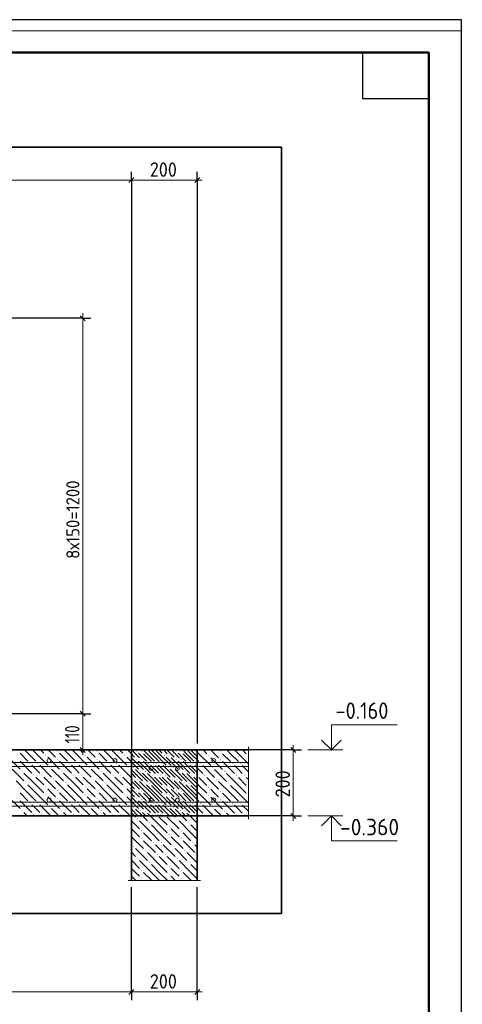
# Model space of a CAD drawing. Header units: millimetres. Extents: x 0 to 21005, y -5 to 14850.
# Tile 23 of 23: x 17645 to 21005, y 7381 to 14850. Entities that reach past the tile are written whole.
import ezdxf

# ---------------------------------------------------------------- set-up
doc = ezdxf.new("R2010")
doc.units = ezdxf.units.MM
doc.layers.add('Standard', color=7, linetype='Continuous', lineweight=25)
doc.layers.add('Размерная линия_ общее', color=7, linetype='Continuous', lineweight=13)
for name, color, linetype, lineweight, true_color in [('ЖБ Лестница', 7, 'Continuous', 25, 0xe0e0ff), ('ЖБ Перекрытие верхний уровень', 7, 'Continuous', 25, 0xe0e0ff), ('ЖБ Стена верхний уровень', 7, 'Continuous', 25, 0x006e00)]:
    doc.layers.add(name, color=color, linetype=linetype, lineweight=lineweight, true_color=true_color)
doc.layers.add('Размерная выноска', color=7, linetype='Continuous')
doc.styles.add('ISOCPEUR', font='txt')

msp = doc.modelspace()

# ---------------------------------------------------------------- hatches: boundary and pattern name
at = {"layer": 'ЖБ Лестница', "linetype": 'Continuous', "lineweight": 18, "transparency": 33554687}
for points in [[(17839.2, 9270.3), (17842.5, 9273.6), (17845.8, 9270.3), (17842.5, 9267.1)], [(17929.2, 9300.3), (17932.5, 9303.6), (17935.8, 9300.3), (17932.5, 9297.1)], [(18139.2, 9270.3), (18142.5, 9273.6), (18145.8, 9270.3), (18142.5, 9267.1)], [(18229.2, 9300.3), (18232.5, 9303.6), (18235.8, 9300.3), (18232.5, 9297.1)], [(18439.2, 9270.3), (18442.5, 9273.6), (18445.8, 9270.3), (18442.5, 9267.1)], [(18529.2, 9300.3), (18532.5, 9303.6), (18535.8, 9300.3), (18532.5, 9297.1)], [(18739.2, 9270.3), (18742.5, 9273.6), (18745.8, 9270.3), (18742.5, 9267.1)], [(18829.2, 9300.3), (18832.5, 9303.6), (18835.8, 9300.3), (18832.5, 9297.1)], [(17719.3, 9210.3), (17722.5, 9213.6), (17725.8, 9210.3), (17722.5, 9207.1)], [(17779.2, 9210.3), (17782.5, 9213.6), (17785.8, 9210.3), (17782.5, 9207.1)], [(17929.2, 9240.3), (17932.5, 9243.6), (17935.8, 9240.3), (17932.5, 9237.1)], [(18019.3, 9210.3), (18022.5, 9213.6), (18025.8, 9210.3), (18022.5, 9207.1)], [(18079.2, 9210.3), (18082.5, 9213.6), (18085.8, 9210.3), (18082.5, 9207.1)], [(18229.2, 9240.3), (18232.5, 9243.6), (18235.8, 9240.3), (18232.5, 9237.1)], [(18319.3, 9210.3), (18322.5, 9213.6), (18325.8, 9210.3), (18322.5, 9207.1)], [(18379.2, 9210.3), (18382.5, 9213.6), (18385.8, 9210.3), (18382.5, 9207.1)], [(18529.2, 9240.3), (18532.5, 9243.6), (18535.8, 9240.3), (18532.5, 9237.1)], [(18619.3, 9210.3), (18622.5, 9213.6), (18625.8, 9210.3), (18622.5, 9207.1)], [(18679.2, 9210.3), (18682.5, 9213.6), (18685.8, 9210.3), (18682.5, 9207.1)], [(18829.2, 9240.3), (18832.5, 9243.6), (18835.8, 9240.3), (18832.5, 9237.1)], [(18919.3, 9210.3), (18922.5, 9213.6), (18925.8, 9210.3), (18922.5, 9207.1)], [(18979.2, 9210.3), (18982.5, 9213.6), (18985.8, 9210.3), (18982.5, 9207.1)], [(17659.3, 9150.3), (17662.5, 9153.6), (17665.8, 9150.3), (17662.5, 9147.1)], [(17749.3, 9120.3), (17752.5, 9123.6), (17755.8, 9120.3), (17752.5, 9117.1)], [(17809.3, 9120.3), (17812.5, 9123.6), (17815.8, 9120.3), (17812.5, 9117.1)], [(17869.3, 9180.3), (17872.5, 9183.6), (17875.8, 9180.3), (17872.5, 9177.1)], [(17959.3, 9150.3), (17962.5, 9153.6), (17965.8, 9150.3), (17962.5, 9147.1)], [(18049.3, 9120.3), (18052.5, 9123.6), (18055.8, 9120.3), (18052.5, 9117.1)], [(18109.3, 9120.3), (18112.5, 9123.6), (18115.8, 9120.3), (18112.5, 9117.1)], [(18169.3, 9180.3), (18172.5, 9183.6), (18175.8, 9180.3), (18172.5, 9177.1)], [(18259.3, 9150.3), (18262.5, 9153.6), (18265.8, 9150.3), (18262.5, 9147.1)], [(18349.3, 9120.3), (18352.5, 9123.6), (18355.8, 9120.3), (18352.5, 9117.1)], [(18409.3, 9120.3), (18412.5, 9123.6), (18415.8, 9120.3), (18412.5, 9117.1)], [(18469.3, 9180.3), (18472.5, 9183.6), (18475.8, 9180.3), (18472.5, 9177.1)], [(18559.3, 9150.3), (18562.5, 9153.6), (18565.8, 9150.3), (18562.5, 9147.1)], [(18649.3, 9120.3), (18652.5, 9123.6), (18655.8, 9120.3), (18652.5, 9117.1)], [(18709.3, 9120.3), (18712.5, 9123.6), (18715.8, 9120.3), (18712.5, 9117.1)], [(18769.3, 9180.3), (18772.5, 9183.6), (18775.8, 9180.3), (18772.5, 9177.1)], [(18859.3, 9150.3), (18862.5, 9153.6), (18865.8, 9150.3), (18862.5, 9147.1)], [(18949.3, 9120.3), (18952.5, 9123.6), (18955.8, 9120.3), (18952.5, 9117.1)], [(17689.2, 9060.3), (17692.5, 9063.6), (17695.8, 9060.3), (17692.5, 9057.1)], [(17899.3, 9090.3), (17902.5, 9093.6), (17905.8, 9090.3), (17902.5, 9087.1)], [(17989.2, 9060.3), (17992.5, 9063.6), (17995.8, 9060.3), (17992.5, 9057.1)], [(18199.3, 9090.3), (18202.5, 9093.6), (18205.8, 9090.3), (18202.5, 9087.1)], [(18289.2, 9060.3), (18292.5, 9063.6), (18295.8, 9060.3), (18292.5, 9057.1)], [(18499.3, 9090.3), (18502.5, 9093.6), (18505.8, 9090.3), (18502.5, 9087.1)], [(18589.2, 9060.3), (18592.5, 9063.6), (18595.8, 9060.3), (18592.5, 9057.1)], [(18799.3, 9090.3), (18802.5, 9093.6), (18805.8, 9090.3), (18802.5, 9087.1)], [(18889.2, 9060.3), (18892.5, 9063.6), (18895.8, 9060.3), (18892.5, 9057.1)], [(17839.2, 9030.3), (17842.5, 9033.6), (17845.8, 9030.3), (17842.5, 9027.1)], [(17839.2, 8970.3), (17842.5, 8973.6), (17845.8, 8970.3), (17842.5, 8967.1)], [(17929.2, 9000.3), (17932.5, 9003.6), (17935.8, 9000.3), (17932.5, 8997.1)], [(18139.2, 9030.3), (18142.5, 9033.6), (18145.8, 9030.3), (18142.5, 9027.1)], [(18139.2, 8970.3), (18142.5, 8973.6), (18145.8, 8970.3), (18142.5, 8967.1)], [(18229.2, 9000.3), (18232.5, 9003.6), (18235.8, 9000.3), (18232.5, 8997.1)], [(18439.2, 9030.3), (18442.5, 9033.6), (18445.8, 9030.3), (18442.5, 9027.1)], [(18439.2, 8970.3), (18442.5, 8973.6), (18445.8, 8970.3), (18442.5, 8967.1)], [(18529.2, 9000.3), (18532.5, 9003.6), (18535.8, 9000.3), (18532.5, 8997.1)], [(18739.2, 9030.3), (18742.5, 9033.6), (18745.8, 9030.3), (18742.5, 9027.1)], [(18739.2, 8970.3), (18742.5, 8973.6), (18745.8, 8970.3), (18742.5, 8967.1)], [(18829.2, 9000.3), (18832.5, 9003.6), (18835.8, 9000.3), (18832.5, 8997.1)], [(17719.3, 8910.3), (17722.5, 8913.6), (17725.8, 8910.3), (17722.5, 8907.1)], [(17779.2, 8910.3), (17782.5, 8913.6), (17785.8, 8910.3), (17782.5, 8907.1)], [(17929.2, 8940.3), (17932.5, 8943.6), (17935.8, 8940.3), (17932.5, 8937.1)], [(18019.3, 8910.3), (18022.5, 8913.6), (18025.8, 8910.3), (18022.5, 8907.1)], [(18079.2, 8910.3), (18082.5, 8913.6), (18085.8, 8910.3), (18082.5, 8907.1)], [(18229.2, 8940.3), (18232.5, 8943.6), (18235.8, 8940.3), (18232.5, 8937.1)], [(18319.3, 8910.3), (18322.5, 8913.6), (18325.8, 8910.3), (18322.5, 8907.1)], [(18379.2, 8910.3), (18382.5, 8913.6), (18385.8, 8910.3), (18382.5, 8907.1)], [(18529.2, 8940.3), (18532.5, 8943.6), (18535.8, 8940.3), (18532.5, 8937.1)], [(18619.3, 8910.3), (18622.5, 8913.6), (18625.8, 8910.3), (18622.5, 8907.1)], [(18679.2, 8910.3), (18682.5, 8913.6), (18685.8, 8910.3), (18682.5, 8907.1)], [(18829.2, 8940.3), (18832.5, 8943.6), (18835.8, 8940.3), (18832.5, 8937.1)], [(18919.3, 8910.3), (18922.5, 8913.6), (18925.8, 8910.3), (18922.5, 8907.1)], [(18979.2, 8910.3), (18982.5, 8913.6), (18985.8, 8910.3), (18982.5, 8907.1)], [(17659.3, 8850.3), (17662.5, 8853.6), (17665.8, 8850.3), (17662.5, 8847.1)], [(17749.3, 8820.3), (17752.5, 8823.6), (17755.8, 8820.3), (17752.5, 8817.1)], [(17809.3, 8820.3), (17812.5, 8823.6), (17815.8, 8820.3), (17812.5, 8817.1)], [(17869.3, 8880.3), (17872.5, 8883.6), (17875.8, 8880.3), (17872.5, 8877.1)], [(17959.3, 8850.3), (17962.5, 8853.6), (17965.8, 8850.3), (17962.5, 8847.1)], [(18049.3, 8820.3), (18052.5, 8823.6), (18055.8, 8820.3), (18052.5, 8817.1)], [(18109.3, 8820.3), (18112.5, 8823.6), (18115.8, 8820.3), (18112.5, 8817.1)], [(18169.3, 8880.3), (18172.5, 8883.6), (18175.8, 8880.3), (18172.5, 8877.1)], [(18259.3, 8850.3), (18262.5, 8853.6), (18265.8, 8850.3), (18262.5, 8847.1)], [(18349.3, 8820.3), (18352.5, 8823.6), (18355.8, 8820.3), (18352.5, 8817.1)], [(18409.3, 8820.3), (18412.5, 8823.6), (18415.8, 8820.3), (18412.5, 8817.1)], [(18469.3, 8880.3), (18472.5, 8883.6), (18475.8, 8880.3), (18472.5, 8877.1)], [(18559.3, 8850.3), (18562.5, 8853.6), (18565.8, 8850.3), (18562.5, 8847.1)], [(18649.3, 8820.3), (18652.5, 8823.6), (18655.8, 8820.3), (18652.5, 8817.1)], [(18709.3, 8820.3), (18712.5, 8823.6), (18715.8, 8820.3), (18712.5, 8817.1)], [(18769.3, 8880.3), (18772.5, 8883.6), (18775.8, 8880.3), (18772.5, 8877.1)], [(18859.3, 8850.3), (18862.5, 8853.6), (18865.8, 8850.3), (18862.5, 8847.1)], [(18949.3, 8820.3), (18952.5, 8823.6), (18955.8, 8820.3), (18952.5, 8817.1)]]:
    msp.add_hatch(color=7, dxfattribs=at).paths.add_polyline_path(points, flags=16)
at = {"layer": 'ЖБ Перекрытие верхний уровень', "linetype": 'Continuous', "lineweight": 18, "transparency": 33554687}
for points in [[(18566.8, 9296.9), (18570, 9300.2), (18573.3, 9296.9), (18570, 9293.7)], [(18776.8, 9266.9), (18780, 9270.2), (18783.3, 9266.9), (18780, 9263.7)], [(18866.8, 9296.9), (18870, 9300.2), (18873.3, 9296.9), (18870, 9293.7)], [(19076.8, 9266.9), (19080, 9270.2), (19083.3, 9266.9), (19080, 9263.7)], [(19166.8, 9296.9), (19170, 9300.2), (19173.3, 9296.9), (19170, 9293.7)], [(19376.8, 9266.9), (19380, 9270.2), (19381.2, 9269), (19381.2, 9264.9), (19380, 9263.7)], [(18566.8, 9236.9), (18570, 9240.2), (18573.3, 9236.9), (18570, 9233.7)], [(18656.8, 9206.9), (18660, 9210.2), (18663.3, 9206.9), (18660, 9203.7)], [(18716.8, 9206.9), (18720, 9210.2), (18723.3, 9206.9), (18720, 9203.7)], [(18866.8, 9236.9), (18870, 9240.2), (18873.3, 9236.9), (18870, 9233.7)], [(18956.8, 9206.9), (18960, 9210.2), (18963.3, 9206.9), (18960, 9203.7)], [(19016.8, 9206.9), (19020, 9210.2), (19023.3, 9206.9), (19020, 9203.7)], [(19166.8, 9236.9), (19170, 9240.2), (19173.3, 9236.9), (19170, 9233.7)], [(19256.8, 9206.9), (19260, 9210.2), (19263.3, 9206.9), (19260, 9203.7)], [(19316.8, 9206.9), (19320, 9210.2), (19323.3, 9206.9), (19320, 9203.7)], [(18506.8, 9176.9), (18510, 9180.2), (18513.3, 9176.9), (18510, 9173.7)], [(18596.8, 9146.9), (18600, 9150.2), (18603.3, 9146.9), (18600, 9143.7)], [(18686.8, 9116.9), (18690, 9120.2), (18693.3, 9116.9), (18690, 9113.7)], [(18746.8, 9116.9), (18750, 9120.2), (18753.3, 9116.9), (18750, 9113.7)], [(18806.8, 9176.9), (18810, 9180.2), (18813.3, 9176.9), (18810, 9173.7)], [(18896.8, 9146.9), (18900, 9150.2), (18903.3, 9146.9), (18900, 9143.7)], [(18986.8, 9116.9), (18990, 9120.2), (18993.3, 9116.9), (18990, 9113.7)], [(19046.8, 9116.9), (19050, 9120.2), (19053.3, 9116.9), (19050, 9113.7)], [(19106.8, 9176.9), (19110, 9180.2), (19113.3, 9176.9), (19110, 9173.7)], [(19196.8, 9146.9), (19200, 9150.2), (19203.3, 9146.9), (19200, 9143.7)], [(19286.8, 9116.9), (19290, 9120.2), (19293.3, 9116.9), (19290, 9113.7)], [(19346.8, 9116.9), (19350, 9120.2), (19353.3, 9116.9), (19350, 9113.7)], [(18536.8, 9086.9), (18540, 9090.2), (18543.3, 9086.9), (18540, 9083.7)], [(18626.8, 9056.9), (18630, 9060.2), (18633.3, 9056.9), (18630, 9053.7)], [(18836.8, 9086.9), (18840, 9090.2), (18843.3, 9086.9), (18840, 9083.7)], [(18926.8, 9056.9), (18930, 9060.2), (18933.3, 9056.9), (18930, 9053.7)], [(19136.8, 9086.9), (19140, 9090.2), (19143.3, 9086.9), (19140, 9083.7)], [(19226.8, 9056.9), (19230, 9060.2), (19233.3, 9056.9), (19230, 9053.7)], [(18566.8, 8996.9), (18570, 9000.2), (18573.3, 8996.9), (18570, 8993.7)], [(18776.8, 9026.9), (18780, 9030.2), (18783.3, 9026.9), (18780, 9023.7)], [(18776.8, 8966.9), (18780, 8970.2), (18783.3, 8966.9), (18780, 8963.7)], [(18866.8, 8996.9), (18870, 9000.2), (18873.3, 8996.9), (18870, 8993.7)], [(19076.8, 9026.9), (19080, 9030.2), (19083.3, 9026.9), (19080, 9023.7)], [(19076.8, 8966.9), (19080, 8970.2), (19083.3, 8966.9), (19080, 8963.7)], [(19166.8, 8996.9), (19170, 9000.2), (19173.3, 8996.9), (19170, 8993.7)], [(19376.8, 9026.9), (19380, 9030.2), (19381.2, 9029), (19381.2, 9024.9), (19380, 9023.7)], [(19376.8, 8966.9), (19380, 8970.2), (19381.2, 8969), (19381.2, 8964.9), (19380, 8963.7)], [(18566.8, 8936.9), (18570, 8940.2), (18573.3, 8936.9), (18570, 8933.7)], [(18656.8, 8906.9), (18660, 8910.2), (18663.3, 8906.9), (18660, 8903.7)], [(18716.8, 8906.9), (18720, 8910.2), (18723.3, 8906.9), (18720, 8903.7)], [(18866.8, 8936.9), (18870, 8940.2), (18873.3, 8936.9), (18870, 8933.7)], [(18956.8, 8906.9), (18960, 8910.2), (18963.3, 8906.9), (18960, 8903.7)], [(19016.8, 8906.9), (19020, 8910.2), (19023.3, 8906.9), (19020, 8903.7)], [(19166.8, 8936.9), (19170, 8940.2), (19173.3, 8936.9), (19170, 8933.7)], [(19256.8, 8906.9), (19260, 8910.2), (19263.3, 8906.9), (19260, 8903.7)], [(19316.8, 8906.9), (19320, 8910.2), (19323.3, 8906.9), (19320, 8903.7)], [(18506.8, 8876.9), (18510, 8880.2), (18513.3, 8876.9), (18510, 8873.7)], [(18596.8, 8846.9), (18600, 8850.2), (18603.3, 8846.9), (18600, 8843.7)], [(18686.8, 8816.9), (18690, 8820.2), (18693.3, 8816.9), (18690, 8813.7)], [(18746.8, 8816.9), (18750, 8820.2), (18753.3, 8816.9), (18750, 8813.7)], [(18806.8, 8876.9), (18810, 8880.2), (18813.3, 8876.9), (18810, 8873.7)], [(18896.8, 8846.9), (18900, 8850.2), (18903.3, 8846.9), (18900, 8843.7)], [(18986.8, 8816.9), (18990, 8820.2), (18993.3, 8816.9), (18990, 8813.7)], [(19046.8, 8816.9), (19050, 8820.2), (19053.3, 8816.9), (19050, 8813.7)], [(19106.8, 8876.9), (19110, 8880.2), (19113.3, 8876.9), (19110, 8873.7)], [(19196.8, 8846.9), (19200, 8850.2), (19203.3, 8846.9), (19200, 8843.7)], [(19286.8, 8816.9), (19290, 8820.2), (19293.3, 8816.9), (19290, 8813.7)], [(19346.8, 8816.9), (19350, 8820.2), (19353.3, 8816.9), (19350, 8813.7)]]:
    msp.add_hatch(color=7, dxfattribs=at).paths.add_polyline_path(points, flags=16)
at = {"layer": 'ЖБ Стена верхний уровень', "linetype": 'Continuous', "lineweight": 18, "transparency": 33554687}
for points in [[(18536.8, 8786.9), (18540, 8790.2), (18543.3, 8786.9), (18540, 8783.7)], [(18626.8, 8756.9), (18630, 8760.2), (18633.3, 8756.9), (18630, 8753.7)], [(18836.8, 8786.9), (18840, 8790.2), (18843.3, 8786.9), (18840, 8783.7)], [(18926.8, 8756.9), (18930, 8760.2), (18933.3, 8756.9), (18930, 8753.7)], [(18566.8, 8696.9), (18570, 8700.2), (18573.3, 8696.9), (18570, 8693.7)], [(18776.8, 8726.9), (18780, 8730.2), (18783.3, 8726.9), (18780, 8723.7)], [(18776.8, 8666.9), (18780, 8670.2), (18783.3, 8666.9), (18780, 8663.7)], [(18866.8, 8696.9), (18870, 8700.2), (18873.3, 8696.9), (18870, 8693.7)], [(18566.8, 8636.9), (18570, 8640.2), (18573.3, 8636.9), (18570, 8633.7)], [(18656.8, 8606.9), (18660, 8610.2), (18663.3, 8606.9), (18660, 8603.7)], [(18716.8, 8606.9), (18720, 8610.2), (18723.3, 8606.9), (18720, 8603.7)], [(18866.8, 8636.9), (18870, 8640.2), (18873.3, 8636.9), (18870, 8633.7)], [(18956.8, 8606.9), (18960, 8610.2), (18963.3, 8606.9), (18960, 8603.7)], [(18506.8, 8576.9), (18510, 8580.2), (18513.3, 8576.9), (18510, 8573.7)], [(18596.8, 8546.9), (18600, 8550.2), (18603.3, 8546.9), (18600, 8543.7)], [(18686.8, 8516.9), (18690, 8520.2), (18693.3, 8516.9), (18690, 8513.7)], [(18746.8, 8516.9), (18750, 8520.2), (18753.3, 8516.9), (18750, 8513.7)], [(18806.8, 8576.9), (18810, 8580.2), (18813.3, 8576.9), (18810, 8573.7)], [(18896.8, 8546.9), (18900, 8550.2), (18903.3, 8546.9), (18900, 8543.7)], [(18986.8, 8516.9), (18990, 8520.2), (18992.9, 8517.3), (18992.9, 8516.6), (18990, 8513.7)], [(18536.8, 8486.9), (18540, 8490.2), (18543.3, 8486.9), (18540, 8483.7)], [(18626.8, 8456.9), (18630, 8460.2), (18633.3, 8456.9), (18630, 8453.7)], [(18836.8, 8486.9), (18840, 8490.2), (18843.3, 8486.9), (18840, 8483.7)], [(18926.8, 8456.9), (18930, 8460.2), (18933.3, 8456.9), (18930, 8453.7)], [(18566.8, 8396.9), (18570, 8400.2), (18573.3, 8396.9), (18570, 8393.7)], [(18776.8, 8426.9), (18780, 8430.2), (18783.3, 8426.9), (18780, 8423.7)], [(18776.8, 8366.9), (18780, 8370.2), (18783.3, 8366.9), (18780, 8363.7)], [(18866.8, 8396.9), (18870, 8400.2), (18873.3, 8396.9), (18870, 8393.7)], [(18566.8, 8336.9), (18570, 8340.2), (18573.3, 8336.9), (18570, 8333.7)], [(18866.8, 8336.9), (18870, 8340.2), (18873.3, 8336.9), (18870, 8333.7)]]:
    msp.add_hatch(color=7, dxfattribs=at).paths.add_polyline_path(points, flags=16)

# ---------------------------------------------------------------- linework, layer by layer
at = {"layer": 'Standard', "color": 7, "linetype": 'Continuous', "lineweight": 35, "transparency": 33554687}
for p, q in [((20750, 13800), (20750, 10250)), ((20750, 13600), (20750, 10050))]:
    msp.add_line(p, q, dxfattribs=at)
at = {"layer": 'Standard', "color": 7, "linetype": 'Continuous', "lineweight": 50, "transparency": 33554687}
msp.add_line((20750, 13550), (20750, 11600), dxfattribs=at)
at = {"layer": 'Standard', "color": 7, "linetype": 'Continuous', "lineweight": 13, "transparency": 33554687}
for p, q in [((19833.3, 9310.3), (20098.3, 9310.3)), ((19833.3, 8810.3), (20098.3, 8810.3))]:
    msp.add_line(p, q, dxfattribs=at)
at = {"layer": 'Standard', "color": 7, "linetype": 'Continuous', "lineweight": 25, "transparency": 33554687}
for points in [[(0, 0), (21000, 0), (21000, 14850), (0, 14850), (0, 0)], [(20750, 14600), (20750, 14250), (20250, 14250), (20250, 14600), (20750, 14600)]]:
    msp.add_lwpolyline(points, close=True, dxfattribs=at)
at = {"layer": 'Standard', "color": 7, "linetype": 'Continuous', "lineweight": 13, "transparency": 33554687}
for points in [[(21005, 14764.4), (300, 14764.4), (300, 4836.2), (21005, 4836.2)], [(20011.2, 9310.3), (20011.2, 9500.3), (20511.2, 9500.3)], [(14626.2, 9215.3), (19381.2, 9215.3), (19381.2, 9185.3), (14626.2, 9185.3), (14626.2, 9215.3)], [(14626.2, 8915.3), (19381.2, 8915.3), (19381.2, 8885.3), (14626.2, 8885.3), (14626.2, 8915.3)], [(20011.2, 8810.3), (20011.2, 8620.3), (20511.2, 8620.3)]]:
    msp.add_lwpolyline(points, dxfattribs=at)
at = {"layer": 'Standard', "color": 7, "linetype": 'Continuous', "lineweight": 50, "transparency": 33554687}
msp.add_lwpolyline([(1000, 14600), (20750, 14600), (20750, 250), (1000, 250), (1000, 14600)], close=True, dxfattribs=at)
at = {"layer": 'Standard', "color": 254, "linetype": 'Continuous', "lineweight": 35, "true_color": 0xc4c4ff, "transparency": 33554687}
msp.add_lwpolyline([(1511.4, 8070.9), (19631.2, 8070.9), (19631.2, 13883), (1511.4, 13883), (1511.4, 8070.9)], dxfattribs=at)
at = {"layer": 'Standard', "color": 7, "linetype": 'Continuous', "lineweight": 35, "transparency": 33554687}
for points in [[(19936.9, 9384.6), (20011.2, 9310.3), (20085.4, 9384.6)], [(19936.9, 8736.1), (20011.2, 8810.3), (20085.4, 8736.1)]]:
    msp.add_lwpolyline(points, dxfattribs=at)
at = {"layer": 'Standard', "color": 7, "linetype": 'Continuous', "lineweight": 18, "transparency": 33554687}
for centre in [(17867.9, 9230.3), (18367.9, 9230.3), (19117.9, 9230.3), (18642.9, 9170.3), (18842.9, 9170.3), (17867.9, 8930.3), (18367.9, 8930.3), (18642.9, 8930.3), (18842.9, 8930.3), (19117.9, 8930.3)]:
    msp.add_circle(centre, 15, dxfattribs=at)
at = {"layer": 'ЖБ Лестница', "color": 7, "linetype": 'Continuous', "lineweight": 35, "transparency": 33554687}
for p, q in [((18992.9, 9310.3), (14617.5, 9310.3)), ((18992.9, 8810.3), (18992.9, 9310.3)), ((14417.5, 8810.3), (18992.9, 8810.3))]:
    msp.add_line(p, q, dxfattribs=at)
at = {"layer": 'ЖБ Лестница', "color": 9, "linetype": 'Continuous', "lineweight": 18, "true_color": 0xc7c7c7, "transparency": 33554687}
for p, q in [((17647.5, 9285.3), (17707.5, 9225.3)), ((17707.5, 9285.3), (17682.5, 9310.3)), ((17707.5, 9285.3), (17767.5, 9225.3)), ((17742.5, 9310.3), (17767.5, 9285.3)), ((17767.5, 9285.3), (17857.5, 9195.3)), ((17802.5, 9310.3), (17827.5, 9285.3)), ((17887.5, 9285.3), (17862.5, 9310.3)), ((17917.5, 9255.3), (17887.5, 9285.3)), ((17947.5, 9285.3), (18007.5, 9225.3)), ((18007.5, 9285.3), (17982.5, 9310.3)), ((18007.5, 9285.3), (18067.5, 9225.3)), ((18042.5, 9310.3), (18067.5, 9285.3)), ((18067.5, 9285.3), (18157.5, 9195.3)), ((18102.5, 9310.3), (18127.5, 9285.3)), ((18187.5, 9285.3), (18162.5, 9310.3)), ((18217.5, 9255.3), (18187.5, 9285.3)), ((18247.5, 9285.3), (18307.5, 9225.3)), ((18307.5, 9285.3), (18282.5, 9310.3)), ((18307.5, 9285.3), (18367.5, 9225.3)), ((18342.5, 9310.3), (18367.5, 9285.3)), ((18367.5, 9285.3), (18457.5, 9195.3)), ((18402.5, 9310.3), (18427.5, 9285.3)), ((18487.5, 9285.3), (18462.5, 9310.3)), ((18517.5, 9255.3), (18487.5, 9285.3)), ((18547.5, 9285.3), (18607.5, 9225.3)), ((18607.5, 9285.3), (18582.5, 9310.3)), ((18607.5, 9285.3), (18667.5, 9225.3)), ((18642.5, 9310.3), (18667.5, 9285.3)), ((18667.5, 9285.3), (18757.5, 9195.3)), ((18702.5, 9310.3), (18727.5, 9285.3)), ((18787.5, 9285.3), (18762.5, 9310.3)), ((18817.5, 9255.3), (18787.5, 9285.3)), ((18847.5, 9285.3), (18907.5, 9225.3)), ((18907.5, 9285.3), (18882.5, 9310.3)), ((18907.5, 9285.3), (18967.5, 9225.3)), ((18942.5, 9310.3), (18967.5, 9285.3)), ((18967.5, 9285.3), (18992.9, 9259.9)), ((17557.5, 9255.3), (17647.5, 9165.3)), ((17647.5, 9225.3), (17737.5, 9135.3)), ((17767.5, 9165.3), (17737.5, 9195.3)), ((17797.5, 9195.3), (17887.5, 9105.3)), ((17857.5, 9255.3), (17947.5, 9165.3)), ((17947.5, 9225.3), (18037.5, 9135.3)), ((18067.5, 9165.3), (18037.5, 9195.3)), ((18097.5, 9195.3), (18187.5, 9105.3)), ((18157.5, 9255.3), (18247.5, 9165.3)), ((18247.5, 9225.3), (18337.5, 9135.3)), ((18367.5, 9165.3), (18337.5, 9195.3)), ((18397.5, 9195.3), (18487.5, 9105.3)), ((18457.5, 9255.3), (18547.5, 9165.3)), ((18547.5, 9225.3), (18637.5, 9135.3)), ((18667.5, 9165.3), (18637.5, 9195.3)), ((18697.5, 9195.3), (18787.5, 9105.3)), ((18757.5, 9255.3), (18847.5, 9165.3)), ((18847.5, 9225.3), (18937.5, 9135.3)), ((18967.5, 9165.3), (18937.5, 9195.3)), ((17587.5, 9165.3), (17677.5, 9075.3)), ((17767.5, 9045.3), (17677.5, 9135.3)), ((17797.5, 9135.3), (17767.5, 9165.3)), ((17887.5, 9165.3), (17977.5, 9075.3)), ((18067.5, 9045.3), (17977.5, 9135.3)), ((18097.5, 9135.3), (18067.5, 9165.3)), ((18187.5, 9165.3), (18277.5, 9075.3)), ((18367.5, 9045.3), (18277.5, 9135.3)), ((18397.5, 9135.3), (18367.5, 9165.3)), ((18487.5, 9165.3), (18577.5, 9075.3)), ((18667.5, 9045.3), (18577.5, 9135.3)), ((18697.5, 9135.3), (18667.5, 9165.3)), ((18787.5, 9165.3), (18877.5, 9075.3)), ((18967.5, 9045.3), (18877.5, 9135.3)), ((18992.9, 9139.9), (18967.5, 9165.3)), ((17707.5, 8985.3), (17617.5, 9075.3)), ((17707.5, 9045.3), (17767.5, 8985.3)), ((17767.5, 9105.3), (17827.5, 9045.3)), ((17767.5, 9045.3), (17827.5, 8985.3)), ((17827.5, 9105.3), (17917.5, 9015.3)), ((18007.5, 8985.3), (17917.5, 9075.3)), ((18007.5, 9045.3), (18067.5, 8985.3)), ((18067.5, 9105.3), (18127.5, 9045.3)), ((18067.5, 9045.3), (18127.5, 8985.3)), ((18127.5, 9105.3), (18217.5, 9015.3)), ((18307.5, 8985.3), (18217.5, 9075.3)), ((18307.5, 9045.3), (18367.5, 8985.3)), ((18367.5, 9105.3), (18427.5, 9045.3)), ((18367.5, 9045.3), (18427.5, 8985.3)), ((18427.5, 9105.3), (18517.5, 9015.3)), ((18607.5, 8985.3), (18517.5, 9075.3)), ((18607.5, 9045.3), (18667.5, 8985.3)), ((18667.5, 9105.3), (18727.5, 9045.3)), ((18667.5, 9045.3), (18727.5, 8985.3)), ((18727.5, 9105.3), (18817.5, 9015.3)), ((18907.5, 8985.3), (18817.5, 9075.3)), ((18907.5, 9045.3), (18967.5, 8985.3)), ((18967.5, 9105.3), (18992.9, 9079.9)), ((18967.5, 9045.3), (18992.9, 9019.9)), ((17647.5, 8985.3), (17707.5, 8925.3)), ((17707.5, 8985.3), (17767.5, 8925.3)), ((17767.5, 8985.3), (17857.5, 8895.3)), ((17887.5, 8985.3), (17857.5, 9015.3)), ((17917.5, 8955.3), (17887.5, 8985.3)), ((17947.5, 8985.3), (18007.5, 8925.3)), ((18007.5, 8985.3), (18067.5, 8925.3)), ((18067.5, 8985.3), (18157.5, 8895.3)), ((18187.5, 8985.3), (18157.5, 9015.3)), ((18217.5, 8955.3), (18187.5, 8985.3)), ((18247.5, 8985.3), (18307.5, 8925.3)), ((18307.5, 8985.3), (18367.5, 8925.3)), ((18367.5, 8985.3), (18457.5, 8895.3)), ((18487.5, 8985.3), (18457.5, 9015.3)), ((18517.5, 8955.3), (18487.5, 8985.3)), ((18547.5, 8985.3), (18607.5, 8925.3)), ((18607.5, 8985.3), (18667.5, 8925.3)), ((18667.5, 8985.3), (18757.5, 8895.3)), ((18787.5, 8985.3), (18757.5, 9015.3)), ((18817.5, 8955.3), (18787.5, 8985.3)), ((18847.5, 8985.3), (18907.5, 8925.3)), ((18907.5, 8985.3), (18967.5, 8925.3)), ((18967.5, 8985.3), (18992.9, 8959.9)), ((17557.5, 8955.3), (17647.5, 8865.3)), ((17647.5, 8925.3), (17737.5, 8835.3)), ((17767.5, 8865.3), (17737.5, 8895.3)), ((17797.5, 8895.3), (17882.5, 8810.3)), ((17857.5, 8955.3), (17947.5, 8865.3)), ((17947.5, 8925.3), (18037.5, 8835.3)), ((18067.5, 8865.3), (18037.5, 8895.3)), ((18097.5, 8895.3), (18182.5, 8810.3)), ((18157.5, 8955.3), (18247.5, 8865.3)), ((18247.5, 8925.3), (18337.5, 8835.3)), ((18367.5, 8865.3), (18337.5, 8895.3)), ((18397.5, 8895.3), (18482.5, 8810.3)), ((18457.5, 8955.3), (18547.5, 8865.3)), ((18547.5, 8925.3), (18637.5, 8835.3)), ((18667.5, 8865.3), (18637.5, 8895.3)), ((18697.5, 8895.3), (18782.5, 8810.3)), ((18757.5, 8955.3), (18847.5, 8865.3)), ((18847.5, 8925.3), (18937.5, 8835.3)), ((18967.5, 8865.3), (18937.5, 8895.3)), ((17702.5, 8810.3), (17677.5, 8835.3)), ((17797.5, 8835.3), (17767.5, 8865.3)), ((17887.5, 8865.3), (17942.5, 8810.3)), ((18002.5, 8810.3), (17977.5, 8835.3)), ((18097.5, 8835.3), (18067.5, 8865.3)), ((18187.5, 8865.3), (18242.5, 8810.3)), ((18302.5, 8810.3), (18277.5, 8835.3)), ((18397.5, 8835.3), (18367.5, 8865.3)), ((18487.5, 8865.3), (18542.5, 8810.3)), ((18602.5, 8810.3), (18577.5, 8835.3)), ((18697.5, 8835.3), (18667.5, 8865.3)), ((18787.5, 8865.3), (18842.5, 8810.3)), ((18902.5, 8810.3), (18877.5, 8835.3)), ((18992.9, 8839.9), (18967.5, 8865.3))]:
    msp.add_line(p, q, dxfattribs=at)
at = {"layer": 'ЖБ Перекрытие верхний уровень', "color": 7, "linetype": 'Continuous', "lineweight": 35, "transparency": 33554687}
for p, q in [((18492.9, 9310.3), (18492.9, 8810.3)), ((19381.2, 9310.3), (18492.9, 9310.3)), ((18492.9, 8810.3), (19381.2, 8810.3))]:
    msp.add_line(p, q, dxfattribs=at)
at = {"layer": 'ЖБ Перекрытие верхний уровень', "color": 9, "linetype": 'Continuous', "lineweight": 18, "true_color": 0xc7c7c7, "transparency": 33554687}
for p, q in [((18525, 9281.9), (18496.6, 9310.3)), ((18555, 9251.9), (18525, 9281.9)), ((18585, 9281.9), (18645, 9221.9)), ((18645, 9281.9), (18616.6, 9310.3)), ((18645, 9281.9), (18705, 9221.9)), ((18676.6, 9310.3), (18705, 9281.9)), ((18705, 9281.9), (18795, 9191.9)), ((18736.6, 9310.3), (18765, 9281.9)), ((18825, 9281.9), (18796.6, 9310.3)), ((18855, 9251.9), (18825, 9281.9)), ((18885, 9281.9), (18945, 9221.9)), ((18945, 9281.9), (18916.6, 9310.3)), ((18945, 9281.9), (19005, 9221.9)), ((18976.6, 9310.3), (19005, 9281.9)), ((19005, 9281.9), (19095, 9191.9)), ((19036.6, 9310.3), (19065, 9281.9)), ((19125, 9281.9), (19096.6, 9310.3)), ((19155, 9251.9), (19125, 9281.9)), ((19185, 9281.9), (19245, 9221.9)), ((19245, 9281.9), (19216.6, 9310.3)), ((19245, 9281.9), (19305, 9221.9)), ((19276.6, 9310.3), (19305, 9281.9)), ((19305, 9281.9), (19381.2, 9205.8)), ((19336.6, 9310.3), (19365, 9281.9)), ((18492.9, 9194), (18495, 9191.9)), ((18495, 9251.9), (18585, 9161.9)), ((18585, 9221.9), (18675, 9131.9)), ((18705, 9161.9), (18675, 9191.9)), ((18735, 9191.9), (18825, 9101.9)), ((18795, 9251.9), (18885, 9161.9)), ((18885, 9221.9), (18975, 9131.9)), ((19005, 9161.9), (18975, 9191.9)), ((19035, 9191.9), (19125, 9101.9)), ((19095, 9251.9), (19185, 9161.9)), ((19185, 9221.9), (19275, 9131.9)), ((19305, 9161.9), (19275, 9191.9)), ((19335, 9191.9), (19381.2, 9145.8)), ((18492.9, 9134), (18525, 9101.9)), ((18525, 9161.9), (18615, 9071.9)), ((18705, 9041.9), (18615, 9131.9)), ((18735, 9131.9), (18705, 9161.9)), ((18825, 9161.9), (18915, 9071.9)), ((19005, 9041.9), (18915, 9131.9)), ((19035, 9131.9), (19005, 9161.9)), ((19125, 9161.9), (19215, 9071.9)), ((19305, 9041.9), (19215, 9131.9)), ((19335, 9131.9), (19305, 9161.9)), ((18492.9, 9074), (18555, 9011.9)), ((18645, 8981.9), (18555, 9071.9)), ((18645, 9041.9), (18705, 8981.9)), ((18705, 9101.9), (18765, 9041.9)), ((18705, 9041.9), (18765, 8981.9)), ((18765, 9101.9), (18855, 9011.9)), ((18945, 8981.9), (18855, 9071.9)), ((18945, 9041.9), (19005, 8981.9)), ((19005, 9101.9), (19065, 9041.9)), ((19005, 9041.9), (19065, 8981.9)), ((19065, 9101.9), (19155, 9011.9)), ((19245, 8981.9), (19155, 9071.9)), ((19245, 9041.9), (19305, 8981.9)), ((19305, 9101.9), (19365, 9041.9)), ((19305, 9041.9), (19365, 8981.9)), ((19365, 9101.9), (19381.2, 9085.8)), ((18525, 8981.9), (18495, 9011.9)), ((18555, 8951.9), (18525, 8981.9)), ((18585, 8981.9), (18645, 8921.9)), ((18645, 8981.9), (18705, 8921.9)), ((18705, 8981.9), (18795, 8891.9)), ((18825, 8981.9), (18795, 9011.9)), ((18855, 8951.9), (18825, 8981.9)), ((18885, 8981.9), (18945, 8921.9)), ((18945, 8981.9), (19005, 8921.9)), ((19005, 8981.9), (19095, 8891.9)), ((19125, 8981.9), (19095, 9011.9)), ((19155, 8951.9), (19125, 8981.9)), ((19185, 8981.9), (19245, 8921.9)), ((19245, 8981.9), (19305, 8921.9)), ((19305, 8981.9), (19381.2, 8905.8)), ((18492.9, 8894), (18495, 8891.9)), ((18495, 8951.9), (18585, 8861.9)), ((18585, 8921.9), (18675, 8831.9)), ((18705, 8861.9), (18675, 8891.9)), ((18735, 8891.9), (18816.6, 8810.3)), ((18795, 8951.9), (18885, 8861.9)), ((18885, 8921.9), (18975, 8831.9)), ((19005, 8861.9), (18975, 8891.9)), ((19035, 8891.9), (19116.6, 8810.3)), ((19095, 8951.9), (19185, 8861.9)), ((19185, 8921.9), (19275, 8831.9)), ((19305, 8861.9), (19275, 8891.9)), ((19335, 8891.9), (19381.2, 8845.8)), ((18492.9, 8834), (18516.6, 8810.3)), ((18525, 8861.9), (18576.6, 8810.3)), ((18636.6, 8810.3), (18615, 8831.9)), ((18735, 8831.9), (18705, 8861.9)), ((18825, 8861.9), (18876.6, 8810.3)), ((18936.6, 8810.3), (18915, 8831.9)), ((19035, 8831.9), (19005, 8861.9)), ((19125, 8861.9), (19176.6, 8810.3)), ((19236.6, 8810.3), (19215, 8831.9)), ((19335, 8831.9), (19305, 8861.9))]:
    msp.add_line(p, q, dxfattribs=at)
at = {"layer": 'ЖБ Стена верхний уровень', "color": 7, "linetype": 'Continuous', "lineweight": 35, "transparency": 33554687}
for p, q in [((18492.9, 8810.3), (18492.9, 8320.9)), ((18992.9, 8810.3), (18492.9, 8810.3)), ((18992.9, 8320.9), (18992.9, 8810.3))]:
    msp.add_line(p, q, dxfattribs=at)
at = {"layer": 'ЖБ Стена верхний уровень', "color": 251, "linetype": 'Continuous', "lineweight": 18, "true_color": 0x575757, "transparency": 33554687}
for p, q in [((18492.9, 8774), (18555, 8711.9)), ((18516.6, 8810.3), (18525, 8801.9)), ((18645, 8681.9), (18555, 8771.9)), ((18576.6, 8810.3), (18615, 8771.9)), ((18705, 8741.9), (18636.6, 8810.3)), ((18645, 8741.9), (18705, 8681.9)), ((18705, 8801.9), (18765, 8741.9)), ((18705, 8741.9), (18765, 8681.9)), ((18765, 8801.9), (18855, 8711.9)), ((18816.6, 8810.3), (18825, 8801.9)), ((18945, 8681.9), (18855, 8771.9)), ((18876.6, 8810.3), (18915, 8771.9)), ((18992.9, 8754), (18936.6, 8810.3)), ((18945, 8741.9), (18992.9, 8694)), ((18525, 8681.9), (18495, 8711.9)), ((18555, 8651.9), (18525, 8681.9)), ((18585, 8681.9), (18645, 8621.9)), ((18645, 8681.9), (18705, 8621.9)), ((18705, 8681.9), (18795, 8591.9)), ((18825, 8681.9), (18795, 8711.9)), ((18855, 8651.9), (18825, 8681.9)), ((18885, 8681.9), (18945, 8621.9)), ((18945, 8681.9), (18992.9, 8634)), ((18492.9, 8594), (18495, 8591.9)), ((18495, 8651.9), (18585, 8561.9)), ((18585, 8621.9), (18675, 8531.9)), ((18705, 8561.9), (18675, 8591.9)), ((18735, 8591.9), (18825, 8501.9)), ((18795, 8651.9), (18885, 8561.9)), ((18885, 8621.9), (18975, 8531.9)), ((18992.9, 8574), (18975, 8591.9)), ((18492.9, 8534), (18525, 8501.9)), ((18525, 8561.9), (18615, 8471.9)), ((18705, 8441.9), (18615, 8531.9)), ((18735, 8531.9), (18705, 8561.9)), ((18825, 8561.9), (18915, 8471.9)), ((18992.9, 8454), (18915, 8531.9)), ((18492.9, 8474), (18555, 8411.9)), ((18645, 8381.9), (18555, 8471.9)), ((18645, 8441.9), (18705, 8381.9)), ((18705, 8501.9), (18765, 8441.9)), ((18705, 8441.9), (18765, 8381.9)), ((18765, 8501.9), (18855, 8411.9)), ((18945, 8381.9), (18855, 8471.9)), ((18945, 8441.9), (18992.9, 8394)), ((18525, 8381.9), (18495, 8411.9)), ((18555, 8351.9), (18525, 8381.9)), ((18585, 8381.9), (18645, 8321.9)), ((18645, 8381.9), (18705, 8321.9)), ((18705, 8381.9), (18766, 8320.9)), ((18825, 8381.9), (18795, 8411.9)), ((18855, 8351.9), (18825, 8381.9)), ((18885, 8381.9), (18945, 8321.9)), ((18945, 8381.9), (18992.9, 8334)), ((18495, 8351.9), (18526, 8320.9)), ((18585, 8321.9), (18586, 8320.9)), ((18795, 8351.9), (18826, 8320.9)), ((18885, 8321.9), (18886, 8320.9))]:
    msp.add_line(p, q, dxfattribs=at)
at = {"layer": 'Размерная выноска', "color": 7, "linetype": 'Continuous', "lineweight": 13, "transparency": 33554687}
for p, q in [((19381.2, 8785.3), (19381.2, 9335.3)), ((18467.9, 8320.9), (19017.9, 8320.9))]:
    msp.add_line(p, q, dxfattribs=at)
at = {"layer": 'Размерная линия_ общее', "color": 253, "linetype": 'Continuous', "lineweight": -3, "true_color": 0xa0a0a0, "transparency": 33554687}
for p, q in [((18492.9, 13633), (18492.9, 13695.5)), ((18992.5, 13633), (18992.5, 13695.5)), ((18492.9, 13633), (18492.9, 13570.5)), ((18492.9, 13633), (18492.9, 8860.3)), ((18992.5, 13633), (18992.5, 13570.5)), ((18992.5, 13633), (18992.5, 9360.3)), ((18123.7, 12585.3), (8667.5, 12585.3)), ((18123.7, 12585.3), (18061.2, 12585.3)), ((18123.7, 12585.3), (18186.2, 12585.3)), ((18123.7, 9585.3), (18061.2, 9585.3)), ((18123.7, 9585.3), (18186.2, 9585.3)), ((18123.7, 9310.3), (18061.2, 9310.3)), ((18123.7, 9310.3), (18186.2, 9310.3)), ((18123.7, 9310.3), (18123.7, 9310.3)), ((19721.7, 9310.3), (19331.2, 9310.3)), ((19721.7, 9310.3), (19659.2, 9310.3)), ((19721.7, 9310.3), (19784.2, 9310.3)), ((19721.7, 8810.3), (19331.2, 8810.3)), ((19721.7, 8810.3), (19659.2, 8810.3)), ((19721.7, 8810.3), (19784.2, 8810.3)), ((18992.9, 7474.8), (18992.9, 8270.9)), ((18492.9, 7474.8), (18492.9, 7537.3)), ((18492.9, 7474.8), (18492.9, 7412.3)), ((18992.9, 7474.8), (18992.9, 7537.3)), ((18992.9, 7474.8), (18992.9, 7412.3))]:
    msp.add_line(p, q, dxfattribs=at)
at = {"layer": 'Размерная линия_ общее', "color": 7, "linetype": 'Continuous', "lineweight": 13, "transparency": 33554687}
for p, q in [((14617.5, 13633), (18492.9, 13633)), ((18492.9, 13633), (18992.5, 13633)), ((18992.5, 13633), (19030, 13633)), ((18123.7, 12585.3), (18123.7, 12622.8)), ((18123.7, 9585.3), (18123.7, 12585.3)), ((19721.7, 9310.3), (19721.7, 9347.8)), ((18123.7, 9310.3), (18123.7, 9272.8)), ((19721.7, 8810.3), (19721.7, 8772.8)), ((14417.5, 7474.8), (18492.9, 7474.8)), ((18492.9, 7474.8), (18992.9, 7474.8)), ((18992.9, 7474.8), (19030.4, 7474.8))]:
    msp.add_line(p, q, dxfattribs=at)
at = {"layer": 'Размерная линия_ общее', "color": 7, "linetype": 'Continuous', "lineweight": 25, "transparency": 33554687}
for p, q in [((18474.2, 13614.3), (18511.7, 13651.8)), ((18973.8, 13614.3), (19011.3, 13651.8)), ((18142.4, 12566.6), (18104.9, 12604.1)), ((18142.4, 9566.6), (18104.9, 9604.1)), ((18142.4, 9291.6), (18104.9, 9329.1)), ((19740.5, 9291.6), (19703, 9329.1)), ((19740.5, 8791.6), (19703, 8829.1)), ((18474.2, 7456), (18511.7, 7493.5)), ((18974.2, 7456), (19011.7, 7493.5))]:
    msp.add_line(p, q, dxfattribs=at)
at = {"layer": 'Размерная линия_ общее', "color": 253, "linetype": 'Continuous', "lineweight": -3, "true_color": 0xa0a0a0, "transparency": 33554687}
for points in [[(18123.7, 9585.3), (18114.9, 9585.3), (18114.9, 9585.3), (14667.5, 9585.3)], [(18492.9, 7474.8), (18492.9, 7483.3), (18492.9, 7483.3), (18492.9, 8270.9)]]:
    msp.add_lwpolyline(points, dxfattribs=at)
at = {"layer": 'Размерная линия_ общее', "color": 7, "linetype": 'Continuous', "lineweight": 13, "transparency": 33554687}
for points in [[(18123.7, 9310.3), (18123.7, 9341.5), (18123.7, 9341.5), (18123.7, 9585.3)], [(19721.7, 8810.3), (19721.7, 8983.2), (19721.7, 8983.2), (19721.7, 9310.3)]]:
    msp.add_lwpolyline(points, dxfattribs=at)

# ---------------------------------------------------------------- texts
at = {"layer": 'Standard', "color": 7, "linetype": 'Continuous', "lineweight": 25, "transparency": 33554687, "char_height": 125, "attachment_point": 7, "style": 'ISOCPEUR'}
for s, insert, width in [('\\W0.90;-0.160', (20042.4, 9546.2), 505.879), ('\\W0.95;-0.360', (20076.9, 8663.1), 533.932)]:
    msp.add_mtext(s, dxfattribs=dict(at, insert=insert, width=width))
at = {"layer": 'Размерная линия_ общее', "color": 7, "linetype": 'Continuous', "lineweight": 25, "transparency": 33554687, "char_height": 110, "width": 280.994, "attachment_point": 7, "style": 'ISOCPEUR'}
for insert in [(18632.7, 13658), (18632.9, 7499.8)]:
    msp.add_mtext('\\W0.91;200', dxfattribs=dict(at, insert=insert))
at = {"layer": 'Размерная линия_ общее', "color": 7, "linetype": 'Continuous', "lineweight": 18, "transparency": 33554687, "insert": (18098.7, 10760.3), "char_height": 100, "width": 705.361, "attachment_point": 7, "rotation": 90, "style": 'ISOCPEUR'}
msp.add_mtext('\\W0.92;8х150=1200', dxfattribs=at)
at = {"layer": 'Размерная линия_ общее', "color": 7, "linetype": 'Continuous', "lineweight": 25, "transparency": 33554687, "char_height": 110, "attachment_point": 7, "rotation": 90, "style": 'ISOCPEUR'}
for s, insert, width in [('\\W0.74;110', (18098.7, 9359.8), 227.581), ('\\W0.91;200', (19696.7, 8950.3), 280.99)]:
    msp.add_mtext(s, dxfattribs=dict(at, insert=insert, width=width))

doc.saveas('drawing.dxf')
